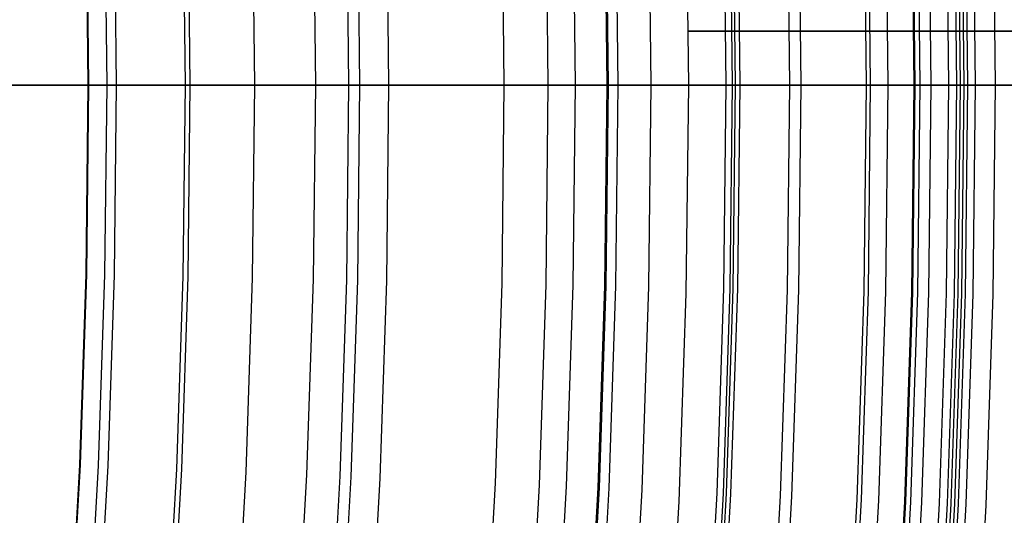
# Model space of a CAD drawing. Header units: millimetres. Extents: x -14 to 488, y -50 to 50.
# Tile 77 of 256: x 239.07 to 242.59, y -1.73 to 0.04. Entities that reach past the tile are written whole.
import ezdxf

# ---------------------------------------------------------------- set-up
doc = ezdxf.new("R2010")
doc.units = ezdxf.units.MM
doc.header["$MEASUREMENT"] = 0
doc.layers.add('Default', color=7, linetype='Continuous')

msp = doc.modelspace()

# ---------------------------------------------------------------- linework, layer by layer
at = {"layer": 'Default'}
for points in [[(238.8401, 10.8189), (239.1021, 10.0778), (239.3445, 9.3348), (239.5673, 8.5905), (239.7708, 7.8458), (239.955, 7.1013), (240.1202, 6.3576), (240.2666, 5.6156), (240.3946, 4.8757), (240.5043, 4.1386), (240.5961, 3.4049), (240.6704, 2.6753), (240.7275, 1.9501), (240.7678, 1.23), (240.7917, 0.5155), (240.7995, -0.1931)], [(238.453, 10.6766), (238.7116, 9.9451), (238.9509, 9.2117), (239.1709, 8.4771), (239.3717, 7.7419), (239.5535, 7.007), (239.7166, 6.273), (239.8611, 5.5405), (239.9874, 4.8102), (240.0957, 4.0826), (240.1864, 3.3585), (240.2597, 2.6382), (240.3161, 1.9224), (240.3558, 1.2116), (240.3794, 0.5063), (240.3872, -0.1931)], [(238.3554, 10.6408), (238.6132, 9.9117), (238.8517, 9.1807), (239.0709, 8.4485), (239.2711, 7.7158), (239.4523, 6.9833), (239.6149, 6.2517), (239.7589, 5.5216), (239.8848, 4.7937), (239.9928, 4.0685), (240.0831, 3.3467), (240.1562, 2.6289), (240.2124, 1.9155), (240.252, 1.207), (240.2755, 0.504), (240.2832, -0.1931)], [(240.7658, 10.6431), (241.0215, 9.8592), (241.2566, 9.074), (241.4713, 8.2883), (241.6656, 7.5028), (241.8399, 6.7182), (241.9944, 5.9353), (242.1294, 5.1547), (242.2452, 4.377), (242.3421, 3.603), (242.4204, 2.8332), (242.4807, 2.0681), (242.5232, 1.3084), (242.5484, 0.5545), (242.5567, -0.1931)], [(238.3188, 10.6273), (238.5763, 9.8991), (238.8145, 9.169), (239.0334, 8.4377), (239.2333, 7.7059), (239.4143, 6.9744), (239.5767, 6.2437), (239.7206, 5.5145), (239.8463, 4.7875), (239.9541, 4.0632), (240.0443, 3.3423), (240.1173, 2.6254), (240.1734, 1.9128), (240.213, 1.2053), (240.2365, 0.5032), (240.2442, -0.1931)], [(240.6343, 10.5984), (240.8889, 9.8178), (241.1231, 9.0358), (241.3368, 8.2533), (241.5304, 7.471), (241.704, 6.6897), (241.8578, 5.91), (241.9922, 5.1326), (242.1075, 4.3582), (242.204, 3.5873), (242.2821, 2.8207), (242.3421, 2.0588), (242.3844, 1.3022), (242.4095, 0.5514), (242.4178, -0.1931)], [(240.6469, 10.6028), (240.9017, 9.8217), (241.1359, 9.0395), (241.3498, 8.2567), (241.5434, 7.4741), (241.7171, 6.6925), (241.871, 5.9124), (242.0055, 5.1347), (242.1208, 4.36), (242.2173, 3.5888), (242.2954, 2.8219), (242.3554, 2.0597), (242.3978, 1.3028), (242.4229, 0.5517), (242.4311, -0.1931)], [(240.6591, 10.6069), (240.914, 9.8256), (241.1483, 9.043), (241.3622, 8.2599), (241.5559, 7.477), (241.7296, 6.6951), (241.8836, 5.9148), (242.0181, 5.1368), (242.1335, 4.3617), (242.2301, 3.5903), (242.3082, 2.823), (242.3682, 2.0605), (242.4106, 1.3033), (242.4357, 0.552), (242.444, -0.1931)], [(240.672, 10.6113), (240.927, 9.8296), (241.1614, 9.0468), (241.3754, 8.2633), (241.5692, 7.4801), (241.743, 6.6979), (241.897, 5.9173), (242.0316, 5.1389), (242.147, 4.3636), (242.2436, 3.5918), (242.3218, 2.8243), (242.3818, 2.0614), (242.4242, 1.3039), (242.4493, 0.5523), (242.4576, -0.1931)], [(240.6975, 10.6199), (240.9527, 9.8377), (241.1873, 9.0542), (241.4015, 8.2701), (241.5954, 7.4863), (241.7693, 6.7034), (241.9235, 5.9222), (242.0582, 5.1432), (242.1737, 4.3672), (242.2704, 3.5949), (242.3486, 2.8267), (242.4087, 2.0633), (242.4511, 1.3051), (242.4763, 0.5529), (242.4846, -0.1931)], [(238.2071, 10.5862), (238.4636, 9.8608), (238.7009, 9.1335), (238.919, 8.405), (239.1182, 7.676), (239.2985, 6.9472), (239.4602, 6.2193), (239.6035, 5.4928), (239.7288, 4.7686), (239.8362, 4.0471), (239.9261, 3.3289), (239.9988, 2.6147), (240.0547, 1.9048), (240.0941, 1.2), (240.1175, 0.5005), (240.1252, -0.1931)], [(240.5477, 10.569), (240.8017, 9.7905), (241.0352, 9.0106), (241.2484, 8.2303), (241.4414, 7.4501), (241.6145, 6.6709), (241.7679, 5.8934), (241.902, 5.1181), (242.017, 4.3458), (242.1132, 3.577), (242.191, 2.8125), (242.2509, 2.0526), (242.2931, 1.2981), (242.3181, 0.5494), (242.3263, -0.1931)], [(240.6075, 10.5893), (240.8619, 9.8093), (241.0959, 9.028), (241.3094, 8.2462), (241.5028, 7.4646), (241.6762, 6.6839), (241.83, 5.9049), (241.9643, 5.1281), (242.0795, 4.3543), (242.1759, 3.5841), (242.2539, 2.8181), (242.3138, 2.0569), (242.3561, 1.3009), (242.3812, 0.5508), (242.3894, -0.1931)], [(240.4901, 10.5494), (240.7436, 9.7723), (240.9766, 8.9939), (241.1894, 8.215), (241.3821, 7.4362), (241.5549, 6.6585), (241.7081, 5.8823), (241.8419, 5.1084), (241.9566, 4.3375), (242.0527, 3.5702), (242.1304, 2.807), (242.1901, 2.0485), (242.2323, 1.2954), (242.2572, 0.548), (242.2655, -0.1931)], [(240.4937, 10.5507), (240.7472, 9.7734), (240.9803, 8.9949), (241.1931, 8.2159), (241.3858, 7.4371), (241.5586, 6.6592), (241.7118, 5.883), (241.8456, 5.109), (241.9604, 4.338), (242.0565, 3.5706), (242.1342, 2.8073), (242.1939, 2.0488), (242.2361, 1.2955), (242.261, 0.5481), (242.2692, -0.1931)], [(240.5103, 10.5563), (240.7639, 9.7787), (240.9972, 8.9998), (241.2101, 8.2203), (241.4029, 7.4411), (241.5758, 6.6628), (241.729, 5.8862), (241.8629, 5.1118), (241.9778, 4.3404), (242.0739, 3.5726), (242.1517, 2.8089), (242.2114, 2.05), (242.2536, 1.2963), (242.2786, 0.5485), (242.2868, -0.1931)], [(238.0026, 10.5111), (238.2573, 9.7907), (238.4929, 9.0685), (238.7096, 8.345), (238.9073, 7.6211), (239.0864, 6.8974), (239.247, 6.1745), (239.3893, 5.4532), (239.5137, 4.734), (239.6203, 4.0175), (239.7096, 3.3044), (239.7818, 2.5951), (239.8373, 1.8902), (239.8765, 1.1903), (239.8997, 0.4957), (239.9073, -0.1931)], [(240.3281, 10.4944), (240.5803, 9.7212), (240.8122, 8.9468), (241.0238, 8.1719), (241.2155, 7.3971), (241.3874, 6.6233), (241.5398, 5.8512), (241.6729, 5.0813), (241.7871, 4.3143), (241.8827, 3.5509), (241.96, 2.7916), (242.0194, 2.0371), (242.0613, 1.2878), (242.0862, 0.5442), (242.0944, -0.1931)], [(240.3427, 10.4994), (240.595, 9.7258), (240.827, 8.9511), (241.0388, 8.1758), (241.2306, 7.4007), (241.4026, 6.6265), (241.555, 5.854), (241.6882, 5.0837), (241.8024, 4.3164), (241.898, 3.5526), (241.9754, 2.793), (242.0348, 2.0381), (242.0768, 1.2884), (242.1016, 0.5446), (242.1098, -0.1931)], [(240.4014, 10.5193), (240.6542, 9.7443), (240.8866, 8.9681), (241.0988, 8.1914), (241.2909, 7.4148), (241.4632, 6.6392), (241.616, 5.8653), (241.7494, 5.0936), (241.8639, 4.3248), (241.9596, 3.5596), (242.0371, 2.7986), (242.0967, 2.0423), (242.1387, 1.2912), (242.1636, 0.5459), (242.1718, -0.1931)], [(237.7699, 10.4255), (238.0226, 9.7109), (238.2563, 8.9945), (238.4712, 8.2768), (238.6673, 7.5587), (238.845, 6.8407), (239.0043, 6.1237), (239.1455, 5.4081), (239.2689, 4.6946), (239.3747, 3.9839), (239.4632, 3.2764), (239.5349, 2.5728), (239.5899, 1.8736), (239.6288, 1.1792), (239.6518, 0.4902), (239.6594, -0.1931)], [(237.786, 10.4315), (238.0389, 9.7165), (238.2727, 8.9996), (238.4877, 8.2815), (238.684, 7.563), (238.8617, 6.8447), (239.0211, 6.1272), (239.1624, 5.4112), (239.2859, 4.6974), (239.3917, 3.9862), (239.4803, 3.2784), (239.552, 2.5744), (239.6071, 1.8747), (239.646, 1.18), (239.669, 0.4906), (239.6766, -0.1931)], [(240.0685, 10.4062), (240.3186, 9.6394), (240.5486, 8.8714), (240.7585, 8.1028), (240.9486, 7.3345), (241.1191, 6.5671), (241.2702, 5.8013), (241.4023, 5.0377), (241.5155, 4.2771), (241.6103, 3.52), (241.6869, 2.767), (241.7459, 2.0186), (241.7874, 1.2755), (241.8121, 0.5381), (241.8202, -0.1931)], [(240.0687, 10.4063), (240.3189, 9.6395), (240.5488, 8.8714), (240.7588, 8.1029), (240.9489, 7.3346), (241.1194, 6.5671), (241.2705, 5.8013), (241.4025, 5.0378), (241.5158, 4.2771), (241.6105, 3.52), (241.6872, 2.767), (241.7461, 2.0187), (241.7877, 1.2755), (241.8123, 0.5381), (241.8205, -0.1931)], [(240.1069, 10.4192), (240.3573, 9.6515), (240.5876, 8.8825), (240.7978, 8.113), (240.9881, 7.3438), (241.1588, 6.5754), (241.3101, 5.8087), (241.4423, 5.0442), (241.5557, 4.2826), (241.6506, 3.5246), (241.7274, 2.7706), (241.7864, 2.0214), (241.828, 1.2773), (241.8526, 0.539), (241.8608, -0.1931)], [(237.5069, 10.3289), (237.7573, 9.6208), (237.9889, 8.9108), (238.2018, 8.1997), (238.3962, 7.4881), (238.5722, 6.7767), (238.7301, 6.0662), (238.87, 5.3571), (238.9922, 4.6501), (239.0971, 3.9459), (239.1848, 3.2449), (239.2558, 2.5476), (239.3104, 1.8548), (239.3489, 1.1667), (239.3717, 0.484), (239.3792, -0.1931)], [(237.5387, 10.3406), (237.7894, 9.6317), (238.0212, 8.9209), (238.2344, 8.209), (238.429, 7.4966), (238.6052, 6.7845), (238.7632, 6.0731), (238.9033, 5.3633), (239.0257, 4.6555), (239.1306, 3.9505), (239.2185, 3.2487), (239.2896, 2.5507), (239.3442, 1.857), (239.3827, 1.1682), (239.4055, 0.4847), (239.4131, -0.1931)], [(239.8533, 10.333), (240.1017, 9.5716), (240.3301, 8.8088), (240.5386, 8.0456), (240.7273, 7.2826), (240.8967, 6.5204), (241.0467, 5.7599), (241.1778, 5.0016), (241.2903, 4.2463), (241.3844, 3.4944), (241.4606, 2.7466), (241.5191, 2.0034), (241.5604, 1.2654), (241.5848, 0.5331), (241.5929, -0.1931)], [(239.875, 10.3404), (240.1236, 9.5784), (240.3522, 8.8151), (240.5608, 8.0514), (240.7497, 7.2878), (240.9191, 6.5252), (241.0693, 5.7641), (241.2005, 5.0053), (241.3131, 4.2494), (241.4073, 3.497), (241.4835, 2.7486), (241.542, 2.0049), (241.5833, 1.2664), (241.6078, 0.5336), (241.6159, -0.1931)], [(239.8851, 10.3439), (240.1338, 9.5816), (240.3624, 8.8181), (240.5711, 8.0541), (240.7601, 7.2902), (240.9296, 6.5273), (241.0798, 5.766), (241.2111, 5.007), (241.3236, 4.2508), (241.4178, 3.4982), (241.4941, 2.7496), (241.5526, 2.0056), (241.594, 1.2669), (241.6185, 0.5338), (241.6265, -0.1931)], [(239.9003, 10.349), (240.1491, 9.5864), (240.3778, 8.8225), (240.5866, 8.0581), (240.7757, 7.2939), (240.9453, 6.5306), (241.0956, 5.769), (241.2269, 5.0095), (241.3395, 4.253), (241.4338, 3.5), (241.51, 2.751), (241.5687, 2.0067), (241.61, 1.2676), (241.6345, 0.5342), (241.6426, -0.1931)], [(237.4439, 10.3057), (237.6937, 9.5992), (237.9248, 8.8908), (238.1373, 8.1812), (238.3312, 7.4712), (238.5069, 6.7614), (238.6644, 6.0524), (238.804, 5.3449), (238.926, 4.6395), (239.0306, 3.9368), (239.1181, 3.2373), (239.189, 2.5416), (239.2434, 1.8503), (239.2818, 1.1637), (239.3046, 0.4825), (239.3121, -0.1931)], [(237.4455, 10.3063), (237.6954, 9.5998), (237.9265, 8.8913), (238.139, 8.1817), (238.3329, 7.4716), (238.5086, 6.7618), (238.6661, 6.0528), (238.8057, 5.3452), (238.9277, 4.6398), (239.0323, 3.937), (239.1199, 3.2375), (239.1907, 2.5418), (239.2451, 1.8504), (239.2836, 1.1638), (239.3063, 0.4825), (239.3138, -0.1931)], [(241.4602, -0.1931), (241.4517, 0.5512), (241.4261, 1.2951), (241.3836, 2.0383), (241.3241, 2.7802), (241.2476, 3.5207), (241.1542, 4.2593), (241.044, 4.9955), (240.9169, 5.729), (240.7639, 6.5031), (240.5921, 7.2733), (240.4017, 8.0391), (240.1929, 8.8001), (239.9657, 9.5557), (239.7202, 10.3057)], [(241.4602, -0.1931), (241.4517, 0.5512), (241.4261, 1.2951), (241.3836, 2.0383), (241.3241, 2.7802), (241.2476, 3.5207), (241.1542, 4.2593), (241.044, 4.9955), (240.9169, 5.729), (240.7639, 6.5031), (240.5921, 7.2733), (240.4017, 8.0391), (240.1929, 8.8001), (239.9657, 9.5557), (239.7202, 10.3057)], [(239.5993, 10.2467), (239.8457, 9.4915), (240.0722, 8.735), (240.279, 7.978), (240.4662, 7.2213), (240.6341, 6.4654), (240.783, 5.7111), (240.913, 4.9591), (241.0246, 4.2099), (241.1179, 3.4641), (241.1934, 2.7225), (241.2515, 1.9854), (241.2924, 1.2534), (241.3167, 0.5271), (241.3247, -0.1931)], [(239.4502, 10.1961), (239.6954, 9.4445), (239.9208, 8.6917), (240.1266, 7.9384), (240.3129, 7.1853), (240.48, 6.4331), (240.6282, 5.6825), (240.7576, 4.9341), (240.8686, 4.1885), (240.9615, 3.4464), (241.0366, 2.7083), (241.0944, 1.9748), (241.1351, 1.2464), (241.1593, 0.5236), (241.1672, -0.1931)], [(241.173, -0.1931), (241.165, 0.5238), (241.1409, 1.2467), (241.1001, 1.9752), (241.0423, 2.7088), (240.9672, 3.447), (240.8743, 4.1893), (240.7633, 4.935), (240.6338, 5.6835), (240.4857, 6.4343), (240.3185, 7.1866), (240.1322, 7.9398), (239.9263, 8.6933), (239.7009, 9.4462), (239.4557, 10.1979)], [(239.4875, 10.2088), (239.733, 9.4563), (239.9587, 8.7025), (240.1647, 7.9483), (240.3513, 7.1943), (240.5186, 6.4412), (240.6669, 5.6896), (240.7965, 4.9403), (240.9076, 4.1938), (241.0006, 3.4508), (241.0758, 2.7118), (241.1337, 1.9775), (241.1745, 1.2482), (241.1987, 0.5245), (241.2066, -0.1931)], [(239.3433, 10.1597), (239.5876, 9.4108), (239.8122, 8.6606), (240.0173, 7.9099), (240.203, 7.1595), (240.3695, 6.4099), (240.5171, 5.6619), (240.6461, 4.9161), (240.7567, 4.1732), (240.8492, 3.4337), (240.9241, 2.6982), (240.9817, 1.9672), (241.0223, 1.2414), (241.0463, 0.5211), (241.0543, -0.1931)], [(239.2512, 10.1285), (239.4948, 9.3818), (239.7187, 8.6339), (239.9232, 7.8854), (240.1083, 7.1373), (240.2743, 6.3899), (240.4215, 5.6442), (240.55, 4.9007), (240.6603, 4.16), (240.7526, 3.4227), (240.8272, 2.6894), (240.8846, 1.9607), (240.9251, 1.237), (240.9491, 0.519), (240.957, -0.1931)], [(239.3121, -0.1931), (239.3046, -0.8686), (239.2818, -1.5498), (239.2434, -2.2364), (239.189, -2.9277), (239.1181, -3.6234), (239.0306, -4.3229), (238.926, -5.0256), (238.804, -5.731), (238.6644, -6.4385), (238.5069, -7.1475), (238.3312, -7.8573), (238.1373, -8.5674), (237.9248, -9.2769), (237.6937, -9.9853), (237.4439, -10.6919), (237.1752, -11.3958), (236.8877, -12.0965), (236.5813, -12.7932), (236.2561, -13.4851)], [(239.3138, -0.1931), (239.3063, -0.8686), (239.2836, -1.5499), (239.2451, -2.2365), (239.1907, -2.9279), (239.1199, -3.6236), (239.0323, -4.3231), (238.9277, -5.0259), (238.8057, -5.7313), (238.6661, -6.4389), (238.5086, -7.1479), (238.3329, -7.8578), (238.139, -8.5678), (237.9265, -9.2774), (237.6954, -9.9859), (237.4455, -10.6925), (237.1768, -11.3965), (236.8893, -12.0972), (236.5829, -12.7939), (236.2576, -13.4858)], [(239.3792, -0.1931), (239.3717, -0.8701), (239.3489, -1.5528), (239.3104, -2.2409), (239.2558, -2.9338), (239.1848, -3.631), (239.0971, -4.332), (238.9922, -5.0363), (238.87, -5.7432), (238.7301, -6.4523), (238.5722, -7.1628), (238.3962, -7.8742), (238.2018, -8.5858), (237.9889, -9.297), (237.7573, -10.0069), (237.5069, -10.715), (237.2376, -11.4205), (236.9495, -12.1228), (236.6424, -12.821), (236.3164, -13.5144)], [(239.4131, -0.1931), (239.4055, -0.8708), (239.3827, -1.5543), (239.3442, -2.2432), (239.2896, -2.9368), (239.2185, -3.6348), (239.1306, -4.3366), (239.0257, -5.0416), (238.9033, -5.7494), (238.7632, -6.4592), (238.6052, -7.1706), (238.429, -7.8828), (238.2344, -8.5951), (238.0212, -9.3071), (237.7894, -10.0178), (237.5387, -10.7267), (237.2691, -11.433), (236.9806, -12.136), (236.6732, -12.835), (236.3469, -13.5292)], [(239.6594, -0.1931), (239.6518, -0.8763), (239.6288, -1.5653), (239.5899, -2.2597), (239.5349, -2.9589), (239.4632, -3.6626), (239.3747, -4.37), (239.2689, -5.0807), (239.1455, -5.7942), (239.0043, -6.5098), (238.845, -7.2269), (238.6673, -7.9448), (238.4712, -8.6629), (238.2563, -9.3806), (238.0226, -10.0971), (237.7699, -10.8117), (237.4981, -11.5237), (237.2073, -12.2323), (236.8974, -12.937), (236.5685, -13.6367)], [(239.6766, -0.1931), (239.669, -0.8767), (239.646, -1.5661), (239.6071, -2.2609), (239.552, -2.9605), (239.4803, -3.6645), (239.3917, -4.3723), (239.2859, -5.0835), (239.1624, -5.7973), (239.0211, -6.5133), (238.8617, -7.2308), (238.684, -7.9491), (238.4877, -8.6677), (238.2727, -9.3857), (238.0389, -10.1026), (237.786, -10.8176), (237.5142, -11.53), (237.2232, -12.2391), (236.9131, -12.9441), (236.584, -13.6443)], [(239.9073, -0.1931), (239.8997, -0.8818), (239.8765, -1.5764), (239.8373, -2.2763), (239.7818, -2.9812), (239.7096, -3.6905), (239.6203, -4.4037), (239.5137, -5.1201), (239.3893, -5.8393), (239.247, -6.5607), (239.0864, -7.2835), (238.9073, -8.0072), (238.7096, -8.7311), (238.4929, -9.4546), (238.2573, -10.1768), (238.0026, -10.8972), (237.7287, -11.6149), (237.4355, -12.3293), (237.1231, -13.0396), (236.7915, -13.745)], [(240.1252, -0.1931), (240.1175, -0.8866), (240.0941, -1.5861), (240.0547, -2.291), (239.9988, -3.0008), (239.9261, -3.7151), (239.8362, -4.4332), (239.7288, -5.1547), (239.6035, -5.879), (239.4602, -6.6054), (239.2985, -7.3333), (239.1182, -8.0621), (238.919, -8.7911), (238.7009, -9.5196), (238.4636, -10.2469), (238.2071, -10.9724), (237.9313, -11.6951), (237.636, -12.4145), (237.3215, -13.1298), (236.9875, -13.8402)], [(240.2442, -0.1931), (240.2365, -0.8893), (240.213, -1.5914), (240.1734, -2.299), (240.1173, -3.0115), (240.0443, -3.7285), (239.9541, -4.4494), (239.8463, -5.1736), (239.7206, -5.9006), (239.5767, -6.6298), (239.4143, -7.3605), (239.2333, -8.0921), (239.0334, -8.8238), (238.8145, -9.5551), (238.5763, -10.2852), (238.3188, -11.0134), (238.0419, -11.7389), (237.7456, -12.4611), (237.4298, -13.1791), (237.0946, -13.8922)], [(240.2832, -0.1931), (240.2755, -0.8901), (240.252, -1.5931), (240.2124, -2.3016), (240.1562, -3.015), (240.0831, -3.7329), (239.9928, -4.4547), (239.8848, -5.1798), (239.7589, -5.9077), (239.6149, -6.6378), (239.4523, -7.3694), (239.2711, -8.1019), (239.0709, -8.8346), (238.8517, -9.5668), (238.6132, -10.2978), (238.3554, -11.0269), (238.0782, -11.7533), (237.7815, -12.4763), (237.4653, -13.1952), (237.1297, -13.9092)], [(240.3872, -0.1931), (240.3794, -0.8924), (240.3558, -1.5978), (240.3161, -2.3086), (240.2597, -3.0243), (240.1864, -3.7446), (240.0957, -4.4688), (239.9874, -5.1963), (239.8611, -5.9266), (239.7166, -6.6591), (239.5535, -7.3932), (239.3717, -8.1281), (239.1709, -8.8632), (238.9509, -9.5978), (238.7116, -10.3312), (238.453, -11.0627), (238.1748, -11.7916), (237.8771, -12.517), (237.5599, -13.2383), (237.2232, -13.9546)], [(240.7995, -0.1931), (240.7917, -0.9016), (240.7678, -1.6161), (240.7275, -2.3362), (240.6704, -3.0614), (240.5961, -3.7911), (240.5043, -4.5247), (240.3946, -5.2618), (240.2666, -6.0017), (240.1202, -6.7438), (239.955, -7.4874), (239.7708, -8.2319), (239.5673, -8.9766), (239.3445, -9.7209), (239.1021, -10.4639), (238.8401, -11.205), (238.5583, -11.9434), (238.2567, -12.6783), (237.9353, -13.409)], [(240.957, -0.1931), (240.9491, -0.9051), (240.9251, -1.6232), (240.8846, -2.3468), (240.8272, -3.0755), (240.7526, -3.8088), (240.6603, -4.5461), (240.55, -5.2868), (240.4215, -6.0303), (240.2743, -6.7761), (240.1083, -7.5234), (239.9232, -8.2716), (239.7187, -9.02), (239.4948, -9.7679), (239.2512, -10.5146), (238.9878, -11.2593), (238.7047, -12.0013), (238.4016, -12.7399), (238.0786, -13.4742)], [(241.0543, -0.1931), (241.0463, -0.9073), (241.0223, -1.6275), (240.9817, -2.3533), (240.9241, -3.0843), (240.8492, -3.8198), (240.7567, -4.5593), (240.6461, -5.3022), (240.5171, -6.048), (240.3695, -6.796), (240.203, -7.5456), (240.0173, -8.2961), (239.8122, -9.0467), (239.5876, -9.7969), (239.3433, -10.5459), (239.0791, -11.2929), (238.7951, -12.0371), (238.4911, -12.7779), (238.1672, -13.5145)], [(241.1672, -0.1931), (241.1593, -0.9098), (241.1351, -1.6325), (241.0944, -2.3609), (241.0366, -3.0944), (240.9615, -3.8325), (240.8686, -4.5746), (240.7576, -5.3202), (240.6282, -6.0686), (240.48, -6.8192), (240.3129, -7.5714), (240.1266, -8.3245), (239.9208, -9.0778), (239.6954, -9.8306), (239.4502, -10.5822), (239.1852, -11.3318), (238.9001, -12.0787), (238.5951, -12.8221), (238.27, -13.5612)], [(238.2752, -13.5636), (238.6004, -12.8243), (238.9055, -12.0808), (239.1906, -11.3338), (239.4557, -10.5841), (239.7009, -9.8323), (239.9263, -9.0794), (240.1322, -8.326), (240.3185, -7.5727), (240.4857, -6.8204), (240.6338, -6.0696), (240.7633, -5.3211), (240.8743, -4.5754), (240.9672, -3.8332), (241.0423, -3.0949), (241.1001, -2.3613), (241.1409, -1.6328), (241.165, -0.9099), (241.173, -0.1931)], [(241.2066, -0.1931), (241.1987, -0.9106), (241.1745, -1.6343), (241.1337, -2.3636), (241.0758, -3.098), (241.0006, -3.8369), (240.9076, -4.58), (240.7965, -5.3264), (240.6669, -6.0757), (240.5186, -6.8273), (240.3513, -7.5804), (240.1647, -8.3344), (239.9587, -9.0887), (239.733, -9.8424), (239.4875, -10.5949), (239.2221, -11.3454), (238.9367, -12.0932), (238.6313, -12.8375), (238.3058, -13.5775)], [(241.3247, -0.1931), (241.3167, -0.9133), (241.2924, -1.6396), (241.2515, -2.3715), (241.1934, -3.1086), (241.1179, -3.8503), (241.0246, -4.596), (240.913, -5.3452), (240.783, -6.0972), (240.6341, -6.8515), (240.4662, -7.6074), (240.279, -8.3642), (240.0722, -9.1211), (239.8457, -9.8776), (239.5993, -10.6329), (239.3329, -11.3861), (239.0465, -12.1367), (238.74, -12.8837), (238.4133, -13.6264)], [(238.5315, -13.6856), (238.8628, -12.9333), (239.1751, -12.1729), (239.4566, -11.4358), (239.7202, -10.692), (239.9656, -9.942), (240.1928, -9.1863), (240.4017, -8.4253), (240.5921, -7.6595), (240.7639, -6.8893), (240.9169, -6.1152), (241.044, -5.3817), (241.1542, -4.6456), (241.2476, -3.907), (241.3241, -3.1666), (241.3836, -2.4245), (241.4261, -1.6814), (241.4517, -0.9374), (241.4602, -0.1931)], [(238.5315, -13.6856), (238.8628, -12.9333), (239.1751, -12.1729), (239.4566, -11.4358), (239.7202, -10.692), (239.9656, -9.942), (240.1928, -9.1863), (240.4017, -8.4253), (240.5921, -7.6595), (240.7639, -6.8893), (240.9169, -6.1152), (241.044, -5.3817), (241.1542, -4.6456), (241.2476, -3.907), (241.3241, -3.1666), (241.3836, -2.4245), (241.4261, -1.6814), (241.4517, -0.9374), (241.4602, -0.1931)], [(241.5929, -0.1931), (241.5848, -0.9192), (241.5604, -1.6515), (241.5191, -2.3895), (241.4606, -3.1327), (241.3844, -3.8805), (241.2903, -4.6324), (241.1778, -5.3878), (241.0467, -6.146), (240.8967, -6.9066), (240.7273, -7.6687), (240.5386, -8.4317), (240.3301, -9.1949), (240.1017, -9.9577), (239.8533, -10.7192), (239.5847, -11.4787), (239.2959, -12.2354), (238.9868, -12.9886), (238.6575, -13.7374)], [(241.6159, -0.1931), (241.6078, -0.9197), (241.5833, -1.6525), (241.542, -2.3911), (241.4835, -3.1347), (241.4073, -3.8831), (241.3131, -4.6355), (241.2005, -5.3914), (241.0693, -6.1502), (240.9191, -6.9113), (240.7497, -7.6739), (240.5608, -8.4375), (240.3522, -9.2013), (240.1236, -9.9645), (239.875, -10.7266), (239.6063, -11.4866), (239.3173, -12.2439), (239.008, -12.9976), (238.6784, -13.747)], [(241.6265, -0.1931), (241.6185, -0.92), (241.594, -1.653), (241.5526, -2.3918), (241.4941, -3.1357), (241.4178, -3.8843), (241.3236, -4.6369), (241.2111, -5.3931), (241.0798, -6.1522), (240.9296, -6.9135), (240.7601, -7.6764), (240.5711, -8.4402), (240.3624, -9.2042), (240.1338, -9.9677), (239.8851, -10.73), (239.6163, -11.4903), (239.3272, -12.2478), (239.0178, -13.0017), (238.6881, -13.7514)], [(241.6426, -0.1931), (241.6345, -0.9203), (241.61, -1.6537), (241.5687, -2.3928), (241.51, -3.1371), (241.4338, -3.8861), (241.3395, -4.6391), (241.2269, -5.3957), (241.0956, -6.1551), (240.9453, -6.9168), (240.7757, -7.68), (240.5866, -8.4442), (240.3778, -9.2086), (240.1491, -9.9725), (239.9003, -10.7352), (239.6313, -11.4958), (239.3421, -12.2537), (239.0325, -13.008), (238.7027, -13.758)], [(241.8202, -0.1931), (241.8121, -0.9243), (241.7874, -1.6616), (241.7459, -2.4048), (241.6869, -3.1531), (241.6103, -3.9061), (241.5155, -4.6632), (241.4023, -5.4239), (241.2702, -6.1874), (241.1191, -6.9532), (240.9486, -7.7206), (240.7585, -8.4889), (240.5486, -9.2575), (240.3186, -10.0255), (240.0685, -10.7923), (239.798, -11.5571), (239.5072, -12.3191), (239.196, -13.0775), (238.8644, -13.8316)], [(241.8205, -0.1931), (241.8123, -0.9243), (241.7877, -1.6617), (241.7461, -2.4048), (241.6872, -3.1531), (241.6105, -3.9061), (241.5158, -4.6633), (241.4025, -5.4239), (241.2705, -6.1874), (241.1194, -6.9533), (240.9489, -7.7207), (240.7588, -8.489), (240.5488, -9.2576), (240.3189, -10.0256), (240.0687, -10.7924), (239.7983, -11.5572), (239.5075, -12.3192), (239.1963, -13.0776), (238.8646, -13.8317)], [(241.8608, -0.1931), (241.8526, -0.9252), (241.828, -1.6635), (241.7864, -2.4075), (241.7274, -3.1567), (241.6506, -3.9107), (241.5557, -4.6687), (241.4423, -5.4303), (241.3101, -6.1948), (241.1588, -6.9615), (240.9881, -7.7299), (240.7978, -8.4992), (240.5876, -9.2687), (240.3573, -10.0376), (240.1069, -10.8054), (239.8361, -11.5711), (239.545, -12.334), (239.2334, -13.0934), (238.9013, -13.8483)], [(242.0944, -0.1931), (242.0862, -0.9303), (242.0613, -1.6739), (242.0194, -2.4232), (241.96, -3.1777), (241.8827, -3.937), (241.7871, -4.7004), (241.6729, -5.4674), (241.5398, -6.2373), (241.3874, -7.0095), (241.2155, -7.7833), (241.0238, -8.558), (240.8122, -9.3329), (240.5803, -10.1073), (240.3281, -10.8805), (240.0554, -11.6516), (239.7622, -12.42), (239.4483, -13.1847), (239.1139, -13.9451)], [(242.1098, -0.1931), (242.1016, -0.9307), (242.0768, -1.6746), (242.0348, -2.4242), (241.9754, -3.1791), (241.898, -3.9387), (241.8024, -4.7025), (241.6882, -5.4698), (241.555, -6.2401), (241.4026, -7.0126), (241.2306, -7.7868), (241.0388, -8.5619), (240.827, -9.3372), (240.595, -10.112), (240.3427, -10.8855), (240.0699, -11.657), (239.7765, -12.4257), (239.4626, -13.1908), (239.128, -13.9515)], [(242.1718, -0.1931), (242.1636, -0.9321), (242.1387, -1.6773), (242.0967, -2.4284), (242.0371, -3.1847), (241.9596, -3.9457), (241.8639, -4.7109), (241.7494, -5.4797), (241.616, -6.2514), (241.4632, -7.0254), (241.2909, -7.801), (241.0988, -8.5775), (240.8866, -9.3542), (240.6542, -10.1305), (240.4014, -10.9054), (240.1281, -11.6784), (239.8342, -12.4485), (239.5196, -13.215), (239.1844, -13.9771)], [(242.2655, -0.1931), (242.2572, -0.9341), (242.2323, -1.6815), (242.1901, -2.4347), (242.1304, -3.1931), (242.0527, -3.9563), (241.9566, -4.7236), (241.8419, -5.4946), (241.7081, -6.2684), (241.5549, -7.0446), (241.3821, -7.8224), (241.1894, -8.6011), (240.9766, -9.38), (240.7436, -10.1584), (240.4901, -10.9356), (240.216, -11.7107), (239.9212, -12.483), (239.6058, -13.2516), (239.2697, -14.0159)], [(242.2692, -0.1931), (242.261, -0.9342), (242.2361, -1.6817), (242.1939, -2.4349), (242.1342, -3.1934), (242.0565, -3.9567), (241.9604, -4.7242), (241.8456, -5.4952), (241.7118, -6.2691), (241.5586, -7.0454), (241.3858, -7.8232), (241.1931, -8.602), (240.9803, -9.381), (240.7472, -10.1595), (240.4937, -10.9368), (240.2195, -11.712), (239.9248, -12.4844), (239.6093, -13.2531), (239.2731, -14.0175)], [(242.2868, -0.1931), (242.2786, -0.9346), (242.2536, -1.6825), (242.2114, -2.4361), (242.1517, -3.195), (242.0739, -3.9587), (241.9778, -4.7265), (241.8629, -5.4979), (241.729, -6.2723), (241.5758, -7.049), (241.4029, -7.8272), (241.2101, -8.6064), (240.9972, -9.3859), (240.7639, -10.1648), (240.5103, -10.9424), (240.236, -11.718), (239.9411, -12.4908), (239.6254, -13.26), (239.2891, -14.0247)], [(242.3263, -0.1931), (242.3181, -0.9355), (242.2931, -1.6842), (242.2509, -2.4388), (242.191, -3.1986), (242.1132, -3.9632), (242.017, -4.7319), (241.902, -5.5042), (241.7679, -6.2795), (241.6145, -7.0571), (241.4414, -7.8363), (241.2484, -8.6164), (241.0352, -9.3968), (240.8017, -10.1766), (240.5477, -10.9552), (240.2731, -11.7317), (239.9778, -12.5054), (239.6618, -13.2754), (239.3251, -14.0411)], [(242.3894, -0.1931), (242.3812, -0.9369), (242.3561, -1.687), (242.3138, -2.443), (242.2539, -3.2042), (242.1759, -3.9703), (242.0795, -4.7405), (241.9643, -5.5142), (241.83, -6.291), (241.6762, -7.07), (241.5028, -7.8507), (241.3094, -8.6323), (241.0959, -9.4141), (240.8619, -10.1954), (240.6075, -10.9755), (240.3324, -11.7534), (240.0365, -12.5286), (239.7199, -13.3001), (239.3825, -14.0672)], [(242.4178, -0.1931), (242.4095, -0.9375), (242.3844, -1.6883), (242.3421, -2.4449), (242.2821, -3.2068), (242.204, -3.9735), (242.1075, -4.7443), (241.9922, -5.5187), (241.8578, -6.2961), (241.704, -7.0758), (241.5304, -7.8572), (241.3368, -8.6394), (241.1231, -9.4219), (240.8889, -10.2039), (240.6343, -10.9846), (240.3589, -11.7632), (240.0628, -12.539), (239.746, -13.3112), (239.4083, -14.0789)], [(242.4311, -0.1931), (242.4229, -0.9378), (242.3978, -1.6889), (242.3554, -2.4458), (242.2954, -3.208), (242.2173, -3.975), (242.1208, -4.7461), (242.0055, -5.5209), (241.871, -6.2986), (241.7171, -7.0786), (241.5434, -7.8602), (241.3498, -8.6428), (241.1359, -9.4256), (240.9017, -10.2079), (240.6469, -10.9889), (240.3715, -11.7678), (240.0753, -12.5439), (239.7583, -13.3164), (239.4205, -14.0845)], [(242.444, -0.1931), (242.4357, -0.9381), (242.4106, -1.6895), (242.3682, -2.4466), (242.3082, -3.2091), (242.2301, -3.9764), (242.1335, -4.7479), (242.0181, -5.5229), (241.8836, -6.3009), (241.7296, -7.0812), (241.5559, -7.8632), (241.3622, -8.646), (241.1483, -9.4291), (240.914, -10.2117), (240.6591, -10.993), (240.3835, -11.7722), (240.0872, -12.5487), (239.7701, -13.3215), (239.4322, -14.0898)], [(242.4576, -0.1931), (242.4493, -0.9384), (242.4242, -1.6901), (242.3818, -2.4476), (242.3218, -3.2104), (242.2436, -3.9779), (242.147, -4.7497), (242.0316, -5.5251), (241.897, -6.3034), (241.743, -7.084), (241.5692, -7.8663), (241.3754, -8.6495), (241.1614, -9.4329), (240.927, -10.2158), (240.672, -10.9974), (240.3963, -11.777), (240.0999, -12.5537), (239.7827, -13.3268)], [(242.4846, -0.1931), (242.4763, -0.939), (242.4511, -1.6913), (242.4087, -2.4494), (242.3486, -3.2128), (242.2704, -3.981), (242.1737, -4.7534), (242.0582, -5.5293), (241.9235, -6.3083), (241.7693, -7.0895), (241.5954, -7.8724), (241.4015, -8.6562), (241.1873, -9.4403), (240.9527, -10.2238), (240.6975, -11.0061), (240.4216, -11.7862), (240.125, -12.5636), (239.8074, -13.3373)], [(242.5567, -0.1931), (242.5484, -0.9406), (242.5232, -1.6945), (242.4807, -2.4542), (242.4204, -3.2193), (242.3421, -3.9891), (242.2452, -4.7632), (242.1294, -5.5408), (241.9944, -6.3214), (241.8399, -7.1043), (241.6656, -7.8889), (241.4713, -8.6744), (241.2566, -9.4601), (241.0215, -10.2453), (240.7658, -11.0293), (240.4893, -11.8111), (240.192, -12.5902), (239.8738, -13.3655)]]:
    msp.add_lwpolyline(points, dxfattribs=at)
at = {"layer": 'Default', "extrusion": (0, 1, 0)}
for points in [[(-241.4602, 22.2174), (-241.4605, 22.1869), (-241.4616, 22.1561), (-241.4635, 22.125), (-241.4661, 22.0937), (-241.4695, 22.0623), (-241.4738, 22.0306), (-241.4788, 21.9988), (-241.4847, 21.9669), (-241.4914, 21.9349), (-241.499, 21.9028), (-241.5075, 21.8707), (-241.5169, 21.8386), (-241.5271, 21.8065), (-241.5383, 21.7745), (-241.5503, 21.7425), (-241.5633, 21.7107), (-241.5772, 21.679), (-241.592, 21.6474), (-241.6077, 21.6161), (-241.6243, 21.5851), (-241.6418, 21.5543), (-241.6602, 21.5239), (-241.6794, 21.4938), (-241.6996, 21.4641), (-241.7206, 21.4347), (-241.7425, 21.4059), (-241.7652, 21.3775), (-241.7887, 21.3497), (-241.813, 21.3223), (-241.838, 21.2956), (-241.8638, 21.2694), (-241.8904, 21.2439), (-241.9176, 21.219), (-241.9455, 21.1948), (-241.974, 21.1713), (-242.0032, 21.1486), (-242.0329, 21.1265), (-242.0632, 21.1053), (-242.094, 21.0848), (-242.1252, 21.0651), (-242.1569, 21.0462), (-242.1891, 21.0281), (-242.2215, 21.0109), (-242.2544, 20.9945), (-242.2875, 20.9789), (-242.3209, 20.9642), (-242.3545, 20.9503), (-242.3883, 20.9373), (-242.4223, 20.9252), (-242.4564, 20.9139), (-242.4906, 20.9034), (-242.5248, 20.8938), (-242.5591, 20.885), (-242.5933, 20.8771), (-242.6276, 20.87), (-242.6617, 20.8636), (-242.6958, 20.8581), (-242.7297, 20.8534), (-242.7634, 20.8494), (-242.797, 20.8462), (-242.8304, 20.8438), (-242.8635, 20.842), (-242.8964, 20.841), (-242.929, 20.8407), (-242.9616, 20.841), (-242.9945, 20.842), (-243.0276, 20.8438), (-243.061, 20.8462), (-243.0945, 20.8494), (-243.1283, 20.8534), (-243.1622, 20.8581), (-243.1962, 20.8636), (-243.2304, 20.87), (-243.2646, 20.8771), (-243.2989, 20.885), (-243.3331, 20.8938), (-243.3674, 20.9034), (-243.4016, 20.9139), (-243.4357, 20.9252), (-243.4696, 20.9373), (-243.5034, 20.9503), (-243.5371, 20.9642), (-243.5705, 20.9789), (-243.6036, 20.9945), (-243.6364, 21.0109), (-243.6689, 21.0281), (-243.701, 21.0462), (-243.7327, 21.0651), (-243.764, 21.0848), (-243.7948, 21.1053), (-243.825, 21.1265), (-243.8548, 21.1486), (-243.8839, 21.1713), (-243.9124, 21.1948), (-243.9403, 21.219), (-243.9676, 21.2439), (-243.9941, 21.2694), (-244.0199, 21.2956), (-244.045, 21.3223), (-244.0693, 21.3497), (-244.0928, 21.3775), (-244.1155, 21.4059), (-244.1373, 21.4347), (-244.1583, 21.4641), (-244.1785, 21.4938), (-244.1978, 21.5239), (-244.2162, 21.5543), (-244.2337, 21.5851), (-244.2503, 21.6161), (-244.266, 21.6474), (-244.2808, 21.679), (-244.2946, 21.7107), (-244.3076, 21.7425), (-244.3197, 21.7745), (-244.3308, 21.8065), (-244.3411, 21.8386), (-244.3504, 21.8707), (-244.3589, 21.9028), (-244.3665, 21.9349), (-244.3732, 21.9669), (-244.3791, 21.9988), (-244.3842, 22.0306), (-244.3884, 22.0623), (-244.3918, 22.0937), (-244.3945, 22.125), (-244.3963, 22.1561), (-244.3974, 22.1869), (-244.3978, 22.2174)], [(-244.3978, 22.2174), (-244.3974, 22.248), (-244.3963, 22.2788), (-244.3945, 22.3099), (-244.3918, 22.3411), (-244.3884, 22.3726), (-244.3842, 22.4043), (-244.3791, 22.436), (-244.3732, 22.468), (-244.3665, 22.5), (-244.3589, 22.532), (-244.3504, 22.5641), (-244.3411, 22.5963), (-244.3308, 22.6284), (-244.3197, 22.6604), (-244.3076, 22.6924), (-244.2946, 22.7242), (-244.2808, 22.7559), (-244.266, 22.7874), (-244.2503, 22.8187), (-244.2337, 22.8498), (-244.2162, 22.8806), (-244.1978, 22.911), (-244.1785, 22.9411), (-244.1583, 22.9708), (-244.1373, 23.0001), (-244.1155, 23.029), (-244.0928, 23.0574), (-244.0693, 23.0852), (-244.045, 23.1125), (-244.0199, 23.1393), (-243.9941, 23.1654), (-243.9676, 23.191), (-243.9403, 23.2158), (-243.9124, 23.24), (-243.8839, 23.2635), (-243.8548, 23.2863), (-243.825, 23.3083), (-243.7948, 23.3296), (-243.764, 23.3501), (-243.7327, 23.3698), (-243.701, 23.3887), (-243.6689, 23.4068), (-243.6364, 23.424), (-243.6036, 23.4404), (-243.5705, 23.456), (-243.5371, 23.4707), (-243.5034, 23.4845), (-243.4696, 23.4975), (-243.4357, 23.5097), (-243.4016, 23.521), (-243.3674, 23.5315), (-243.3331, 23.5411), (-243.2989, 23.5498), (-243.2646, 23.5578), (-243.2304, 23.5649), (-243.1962, 23.5712), (-243.1622, 23.5767), (-243.1283, 23.5815), (-243.0945, 23.5854), (-243.061, 23.5886), (-243.0276, 23.5911), (-242.9945, 23.5928), (-242.9616, 23.5939), (-242.929, 23.5942), (-242.8964, 23.5939), (-242.8635, 23.5928), (-242.8304, 23.5911), (-242.797, 23.5886), (-242.7634, 23.5854), (-242.7297, 23.5815), (-242.6958, 23.5767), (-242.6617, 23.5712), (-242.6276, 23.5649), (-242.5933, 23.5578), (-242.5591, 23.5498), (-242.5248, 23.5411), (-242.4906, 23.5315), (-242.4564, 23.521), (-242.4223, 23.5097), (-242.3883, 23.4975), (-242.3545, 23.4845), (-242.3209, 23.4707), (-242.2875, 23.456), (-242.2544, 23.4404), (-242.2215, 23.424), (-242.1891, 23.4068), (-242.1569, 23.3887), (-242.1252, 23.3698), (-242.094, 23.3501), (-242.0632, 23.3296), (-242.0329, 23.3083), (-242.0032, 23.2863), (-241.974, 23.2635), (-241.9455, 23.24), (-241.9176, 23.2158), (-241.8904, 23.191), (-241.8638, 23.1654), (-241.838, 23.1393), (-241.813, 23.1125), (-241.7887, 23.0852), (-241.7652, 23.0574), (-241.7425, 23.029), (-241.7206, 23.0001), (-241.6996, 22.9708), (-241.6794, 22.9411), (-241.6602, 22.911), (-241.6418, 22.8806), (-241.6243, 22.8498), (-241.6077, 22.8187), (-241.592, 22.7874), (-241.5772, 22.7559), (-241.5633, 22.7242), (-241.5503, 22.6924), (-241.5383, 22.6604), (-241.5271, 22.6284), (-241.5169, 22.5963), (-241.5075, 22.5641), (-241.499, 22.532), (-241.4914, 22.5), (-241.4847, 22.468), (-241.4788, 22.436), (-241.4738, 22.4043), (-241.4695, 22.3726), (-241.4661, 22.3411), (-241.4635, 22.3099), (-241.4616, 22.2788), (-241.4605, 22.248), (-241.4602, 22.2174)]]:
    msp.add_lwpolyline(points, dxfattribs=at)
at = {"layer": 'Default'}
for points in [[(234.4649, -0.1931, 101.6635), (239.0851, -0.1931, 76.9181), (240.6302, -0.1931, 67.1466), (241.7629, -0.1931, 58.8687), (242.5569, -0.1931, 51.9042), (243.0853, -0.1931, 46.0728)], [(237.6146, -0.1931, 76.8205), (239.1533, -0.1931, 67.1065), (240.2832, -0.1931, 58.875), (241.084, -0.1931, 51.8783), (241.6159, -0.1931, 46.0296), (242.1718, -0.1931, 37.0252), (242.444, -0.1931, 30.0773), (242.4669, -0.1931, 28.9443), (242.4679, -0.1931, 28.4238), (242.4576, -0.1931, 27.9372), (242.4473, -0.1931, 27.7073), (242.4332, -0.1931, 27.487), (242.4154, -0.1931, 27.2763), (242.3936, -0.1931, 27.0759), (242.3678, -0.1931, 26.8859), (242.3379, -0.1931, 26.7068), (242.3214, -0.1931, 26.6215), (242.3038, -0.1931, 26.539), (242.2852, -0.1931, 26.4594), (242.2655, -0.1931, 26.3827), (242.2445, -0.1931, 26.3083), (242.2224, -0.1931, 26.2357), (242.1991, -0.1931, 26.1648), (242.1748, -0.1931, 26.0956), (242.1494, -0.1931, 26.0282), (242.123, -0.1931, 25.9625), (242.0958, -0.1931, 25.8986), (242.0677, -0.1931, 25.8366), (242.0388, -0.1931, 25.7763), (242.0092, -0.1931, 25.7179), (241.979, -0.1931, 25.6614), (241.9482, -0.1931, 25.6068), (241.9168, -0.1931, 25.554), (241.885, -0.1931, 25.5031), (241.8528, -0.1931, 25.4542), (241.8202, -0.1931, 25.4072), (241.7874, -0.1931, 25.3622), (241.7543, -0.1931, 25.3192), (241.7212, -0.1931, 25.2781), (241.6881, -0.1931, 25.2389), (241.6551, -0.1931, 25.2018), (241.6222, -0.1931, 25.1666), (241.5897, -0.1931, 25.1334), (241.5575, -0.1931, 25.1021), (241.5258, -0.1931, 25.0728), (241.4946, -0.1931, 25.0455), (241.4641, -0.1931, 25.0202), (241.4343, -0.1931, 24.9968), (241.4054, -0.1931, 24.9754), (241.3775, -0.1931, 24.956), (241.3505, -0.1931, 24.9385), (241.3374, -0.1931, 24.9305), (241.3247, -0.1931, 24.923), (241.2844, -0.1931, 24.9005), (241.2759, -0.1931, 24.8961), (241.2678, -0.1931, 24.8921), (241.2599, -0.1931, 24.8884), (241.2521, -0.1931, 24.8849), (241.2441, -0.1931, 24.8816), (241.2359, -0.1931, 24.8784), (241.2273, -0.1931, 24.8752), (241.2181, -0.1931, 24.872), (241.173, -0.1931, 24.8577)], [(242.627, -0.1931, 1.52), (242.518, -0.1931, 1.4102), (242.4053, -0.1931, 1.3034), (242.2888, -0.1931, 1.1996), (242.1684, -0.1931, 1.0989), (242.0443, -0.1931, 1.0011), (241.9164, -0.1931, 0.9063), (241.7846, -0.1931, 0.8146), (241.6491, -0.1931, 0.7259), (241.5098, -0.1931, 0.6403), (241.3667, -0.1931, 0.5577), (241.2198, -0.1931, 0.4781), (241.0692, -0.1931, 0.4016), (240.9147, -0.1931, 0.3282), (240.7565, -0.1931, 0.2578), (240.5944, -0.1931, 0.1905), (240.4286, -0.1931, 0.1263), (240.259, -0.1931, 0.0651), (240.0857, -0.1931, 0.0071), (239.9085, -0.1931, -0.0479), (239.7276, -0.1931, -0.0998), (239.5429, -0.1931, -0.1486), (239.3545, -0.1931, -0.1942), (239.1622, -0.1931, -0.2368), (238.9663, -0.1931, -0.2762)], [(242.6007, -0.1931, 4.8508), (242.5802, -0.1931, 4.707), (242.5567, -0.1931, 4.5668), (242.5303, -0.1931, 4.4302), (242.5011, -0.1931, 4.2971), (242.4691, -0.1931, 4.1676), (242.4343, -0.1931, 4.0416), (242.3969, -0.1931, 3.919), (242.3569, -0.1931, 3.7997), (242.3143, -0.1931, 3.6838), (242.2692, -0.1931, 3.5711), (242.2217, -0.1931, 3.4617), (242.1717, -0.1931, 3.3554), (242.1193, -0.1931, 3.2521), (242.0645, -0.1931, 3.1517), (242.0071, -0.1931, 3.0541), (241.9474, -0.1931, 2.9593), (241.8851, -0.1931, 2.8671), (241.8205, -0.1931, 2.7774), (241.7533, -0.1931, 2.69), (241.6836, -0.1931, 2.6051), (241.6112, -0.1931, 2.5223), (241.5362, -0.1931, 2.4417), (241.4582, -0.1931, 2.3632), (241.3774, -0.1931, 2.2867), (241.2936, -0.1931, 2.2121), (241.2066, -0.1931, 2.1394), (241.1165, -0.1931, 2.0684), (241.023, -0.1931, 1.9992), (240.9262, -0.1931, 1.9318), (240.8258, -0.1931, 1.8661), (240.7218, -0.1931, 1.8021), (240.6141, -0.1931, 1.74), (240.5026, -0.1931, 1.6796), (240.3872, -0.1931, 1.621), (240.2677, -0.1931, 1.5642), (240.1441, -0.1931, 1.5092), (240.0164, -0.1931, 1.4561), (239.8845, -0.1931, 1.405), (239.7483, -0.1931, 1.3559), (239.6079, -0.1931, 1.3088), (239.4631, -0.1931, 1.2638), (239.3138, -0.1931, 1.2211), (239.1601, -0.1931, 1.1805), (239.002, -0.1931, 1.1423)], [(241.173, -0.1931, 24.8577), (241.1075, -0.1931, 24.8387), (241.0427, -0.1931, 24.8179), (240.9788, -0.1931, 24.7953), (240.9157, -0.1931, 24.7711), (240.8535, -0.1931, 24.7452), (240.7923, -0.1931, 24.7178), (240.7321, -0.1931, 24.6889), (240.673, -0.1931, 24.6585), (240.6149, -0.1931, 24.6268), (240.5581, -0.1931, 24.5938), (240.5024, -0.1931, 24.5595), (240.448, -0.1931, 24.524), (240.395, -0.1931, 24.4873), (240.3433, -0.1931, 24.4496), (240.293, -0.1931, 24.4108), (240.2442, -0.1931, 24.3711), (240.1969, -0.1931, 24.3305), (240.1511, -0.1931, 24.289), (240.1069, -0.1931, 24.2467), (240.0641, -0.1931, 24.2037), (240.0227, -0.1931, 24.1601), (239.9828, -0.1931, 24.1159), (239.9444, -0.1931, 24.0711), (239.9073, -0.1931, 24.0259), (239.8717, -0.1931, 23.9802), (239.8375, -0.1931, 23.9342), (239.8046, -0.1931, 23.8879), (239.773, -0.1931, 23.8412), (239.7427, -0.1931, 23.7943), (239.7137, -0.1931, 23.7472), (239.6859, -0.1931, 23.6999), (239.6594, -0.1931, 23.6525), (239.634, -0.1931, 23.6049), (239.6098, -0.1931, 23.5572), (239.5867, -0.1931, 23.5094), (239.5648, -0.1931, 23.4616), (239.5439, -0.1931, 23.4137), (239.5241, -0.1931, 23.3657), (239.5054, -0.1931, 23.3176), (239.4876, -0.1931, 23.2695), (239.4709, -0.1931, 23.2214), (239.4551, -0.1931, 23.1732), (239.4402, -0.1931, 23.1251), (239.4263, -0.1931, 23.0769), (239.4011, -0.1931, 22.9805), (239.3792, -0.1931, 22.8843), (239.3605, -0.1931, 22.7881), (239.345, -0.1931, 22.6922), (239.3324, -0.1931, 22.5964), (239.3228, -0.1931, 22.5007), (239.3161, -0.1931, 22.4053), (239.3121, -0.1931, 22.31), (239.3108, -0.1931, 22.2148), (239.3121, -0.1931, 22.1199), (239.3159, -0.1931, 22.0251), (239.3223, -0.1931, 21.9305), (239.3312, -0.1931, 21.8361), (239.3426, -0.1931, 21.742), (239.3565, -0.1931, 21.648), (239.3729, -0.1931, 21.5543), (239.3917, -0.1931, 21.4608), (239.4131, -0.1931, 21.3677), (239.4369, -0.1931, 21.2748), (239.4632, -0.1931, 21.1822), (239.4921, -0.1931, 21.09), (239.5236, -0.1931, 20.9981), (239.5578, -0.1931, 20.9067), (239.5946, -0.1931, 20.8157), (239.6342, -0.1931, 20.7252), (239.6766, -0.1931, 20.6352), (239.7218, -0.1931, 20.5457), (239.7699, -0.1931, 20.4569), (239.8211, -0.1931, 20.3689), (239.8753, -0.1931, 20.2816), (239.9328, -0.1931, 20.1953), (239.9935, -0.1931, 20.1099), (240.0576, -0.1931, 20.0257), (240.1252, -0.1931, 19.9426), (240.1963, -0.1931, 19.8609), (240.2711, -0.1931, 19.7806), (240.3099, -0.1931, 19.7411), (240.3496, -0.1931, 19.702), (240.3902, -0.1931, 19.6634), (240.4318, -0.1931, 19.6253), (240.4743, -0.1931, 19.5877), (240.5178, -0.1931, 19.5507), (240.5623, -0.1931, 19.5143), (240.6078, -0.1931, 19.4784), (240.6542, -0.1931, 19.4432), (240.7016, -0.1931, 19.4086), (240.7501, -0.1931, 19.3747), (240.8175, -0.1931, 19.3294), (240.8358, -0.1931, 19.3166), (240.8545, -0.1931, 19.3029), (240.8737, -0.1931, 19.2883), (240.8934, -0.1931, 19.2726), (240.9139, -0.1931, 19.2558), (240.957, -0.1931, 19.2183), (241.0037, -0.1931, 19.175), (241.0543, -0.1931, 19.1253), (241.1088, -0.1931, 19.069), (241.1672, -0.1931, 19.0055), (241.2276, -0.1931, 18.9373), (241.2864, -0.1931, 18.8682), (241.344, -0.1931, 18.797), (241.4007, -0.1931, 18.7226), (241.457, -0.1931, 18.6436), (241.5132, -0.1931, 18.5591), (241.5696, -0.1931, 18.4678), (241.6265, -0.1931, 18.3684), (241.6843, -0.1931, 18.26), (241.7427, -0.1931, 18.1415), (241.8016, -0.1931, 18.0118), (241.8608, -0.1931, 17.87), (241.9199, -0.1931, 17.7151), (241.9788, -0.1931, 17.5462), (242.037, -0.1931, 17.3627), (242.0944, -0.1931, 17.1636), (242.1505, -0.1931, 16.9483), (242.2051, -0.1931, 16.7161), (242.258, -0.1931, 16.4664), (242.3087, -0.1931, 16.1986), (242.357, -0.1931, 15.912), (242.4026, -0.1931, 15.6061), (242.4846, -0.1931, 14.9339), (242.5522, -0.1931, 14.177), (242.6035, -0.1931, 13.3305)], [(242.5998, -0.1931, 24.1318), (242.5407, -0.1931, 24.0774), (242.4808, -0.1931, 24.0252), (242.4203, -0.1931, 23.9751), (242.3592, -0.1931, 23.9274), (242.2975, -0.1931, 23.8819), (242.2354, -0.1931, 23.8387), (242.1728, -0.1931, 23.7977), (242.1098, -0.1931, 23.7591), (242.0501, -0.1931, 23.7249), (241.9898, -0.1931, 23.6927), (241.9284, -0.1931, 23.6625), (241.8656, -0.1931, 23.6342), (241.801, -0.1931, 23.6076), (241.7343, -0.1931, 23.5829), (241.665, -0.1931, 23.5598), (241.5665, -0.1931, 23.5307), (241.5406, -0.1931, 23.5223), (241.5151, -0.1931, 23.5133), (241.49, -0.1931, 23.5037), (241.4654, -0.1931, 23.4935), (241.4412, -0.1931, 23.4828), (241.4175, -0.1931, 23.4714), (241.3942, -0.1931, 23.4595), (241.3714, -0.1931, 23.447), (241.349, -0.1931, 23.434), (241.3271, -0.1931, 23.4205), (241.3055, -0.1931, 23.4064), (241.2845, -0.1931, 23.3918), (241.2639, -0.1931, 23.3766), (241.2437, -0.1931, 23.361), (241.2239, -0.1931, 23.3449), (241.2046, -0.1931, 23.3283), (241.1857, -0.1931, 23.3112), (241.1673, -0.1931, 23.2936), (241.1493, -0.1931, 23.2756), (241.1318, -0.1931, 23.2571), (241.1146, -0.1931, 23.2381), (241.0979, -0.1931, 23.2188), (241.0817, -0.1931, 23.199), (241.0659, -0.1931, 23.1787), (241.0505, -0.1931, 23.1581), (241.0355, -0.1931, 23.1371), (241.021, -0.1931, 23.1156), (241.0069, -0.1931, 23.0938), (240.9932, -0.1931, 23.0716), (240.98, -0.1931, 23.0491), (240.9672, -0.1931, 23.0262), (240.9548, -0.1931, 23.0029), (240.9429, -0.1931, 22.9793), (240.9314, -0.1931, 22.9553), (240.9203, -0.1931, 22.9311), (240.9096, -0.1931, 22.9065), (240.8993, -0.1931, 22.8816), (240.8895, -0.1931, 22.8564), (240.8801, -0.1931, 22.8309), (240.8712, -0.1931, 22.8052), (240.8626, -0.1931, 22.7791), (240.8468, -0.1931, 22.7263), (240.8327, -0.1931, 22.6724), (240.8202, -0.1931, 22.6177), (240.8094, -0.1931, 22.5621), (240.8003, -0.1931, 22.5057), (240.7928, -0.1931, 22.4486), (240.7871, -0.1931, 22.3908), (240.7829, -0.1931, 22.3325), (240.7804, -0.1931, 22.2737), (240.7796, -0.1931, 22.2145), (240.7804, -0.1931, 22.1548), (240.7828, -0.1931, 22.0949), (240.7869, -0.1931, 22.0348), (240.7926, -0.1931, 21.9745), (240.7999, -0.1931, 21.9141), (240.8088, -0.1931, 21.8537), (240.8194, -0.1931, 21.7934), (240.8315, -0.1931, 21.7332), (240.8453, -0.1931, 21.6731), (240.8606, -0.1931, 21.6133), (240.8775, -0.1931, 21.5539), (240.8961, -0.1931, 21.4948), (240.9162, -0.1931, 21.4362), (240.9378, -0.1931, 21.3782), (240.9611, -0.1931, 21.3207), (240.9859, -0.1931, 21.264), (241.0123, -0.1931, 21.2079), (241.0402, -0.1931, 21.1527), (241.0697, -0.1931, 21.0984), (241.1007, -0.1931, 21.045), (241.1333, -0.1931, 20.9926), (241.1674, -0.1931, 20.9413), (241.203, -0.1931, 20.8912), (241.2402, -0.1931, 20.8423), (241.2789, -0.1931, 20.7947), (241.3191, -0.1931, 20.7485), (241.3608, -0.1931, 20.7037), (241.3822, -0.1931, 20.6819), (241.404, -0.1931, 20.6604), (241.4262, -0.1931, 20.6394), (241.4488, -0.1931, 20.6187), (241.4717, -0.1931, 20.5984), (241.495, -0.1931, 20.5786), (241.5186, -0.1931, 20.5592), (241.5427, -0.1931, 20.5403), (241.5671, -0.1931, 20.5217), (241.5919, -0.1931, 20.5037), (241.6171, -0.1931, 20.4861), (241.6857, -0.1931, 20.4399), (241.7283, -0.1931, 20.4101), (241.7702, -0.1931, 20.3794), (241.8116, -0.1931, 20.3478), (241.8525, -0.1931, 20.3153), (241.8931, -0.1931, 20.282), (241.973, -0.1931, 20.2125), (242.052, -0.1931, 20.1394), (242.1303, -0.1931, 20.0625), (242.2084, -0.1931, 19.9817), (242.2868, -0.1931, 19.8969), (242.3669, -0.1931, 19.8067), (242.4474, -0.1931, 19.7117), (242.5283, -0.1931, 19.6112), (242.6093, -0.1931, 19.5046)]]:
    msp.add_polyline3d(points, dxfattribs=at)

doc.saveas('drawing.dxf')
